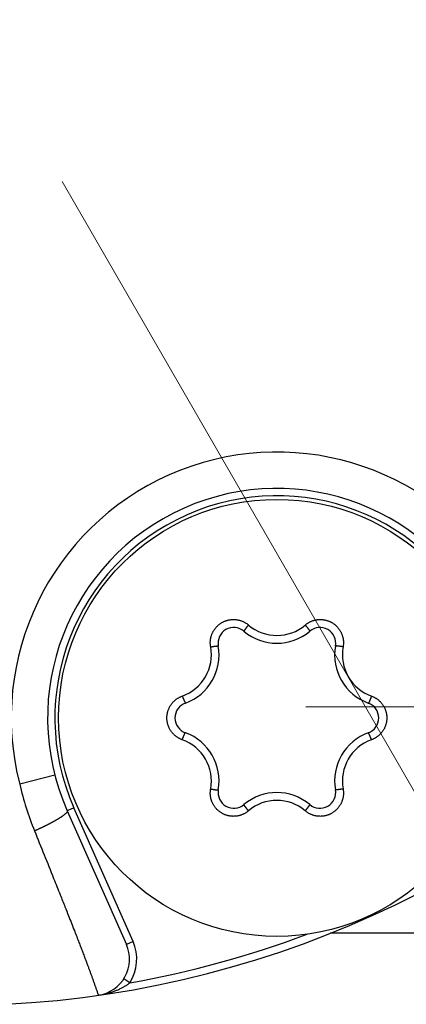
# Model space of a CAD drawing. Header units: millimetres. Extents: x 0 to 1071, y 0 to 742.
# Tile 21 of 130: x 511 to 516, y 197 to 211. Entities that reach past the tile are written whole.
import ezdxf

# ---------------------------------------------------------------- set-up
doc = ezdxf.new("R2010")
doc.units = ezdxf.units.MM
doc.header["$LTSCALE"] = 0.454724
doc.linetypes.add('CENTER', pattern=[50.8, 31.75, -6.35, 6.35, -6.35])
doc.layers.add('NoLayerName_001', color=7, linetype='Continuous')

# ---------------------------------------------------------------- blocks, each defined once
blk = doc.blocks.new('DIM_0002')
at = {"color": 3, "linetype": 'Continuous', "lineweight": 13}
blk.add_arc((59.306, 51.361), 59.306, 300, 210, dxfattribs=at)

msp = doc.modelspace()

# ---------------------------------------------------------------- linework, layer by layer
at = {"layer": 'NoLayerName_001', "color": 4, "linetype": 'CENTER', "lineweight": 13}
for p, q in [((499.961134, 228.717954), (541.643109, 156.522655)), ((499.961134, 228.717954), (541.643109, 156.522655)), ((514.860629, 201.497951), (524.860629, 201.497951))]:
    msp.add_line(p, q, dxfattribs=at)
at = {"layer": 'NoLayerName_001', "color": 60, "linetype": 'Continuous', "lineweight": 25}
for p, q in [((511.411007, 200.560535), (510.92686, 200.435628)), ((511.672295, 200.112587), (511.580857, 200.072099)), ((511.580857, 200.072099), (512.393062, 198.237795)), ((512.484499, 198.278282), (511.672295, 200.112587)), ((515.195126, 198.397446), (519.860629, 198.397446)), ((515.207286, 198.397446), (521.961134, 198.397446)), ((512.484499, 198.278282), (512.393062, 198.237795)), ((512.440943, 197.711467), (512.356765, 197.765449))]:
    msp.add_line(p, q, dxfattribs=at)
msp.add_circle((514.461134, 201.347446), 3, dxfattribs=at)
for centre, radius, start, end in [((510.011134, 211.397446), 14, 270, 90), ((514.461134, 201.347446), 3.64999, 33.2997428, 194.4664487), ((514.461134, 201.347446), 3.15, 23.8830953, 203.8830953), ((514.461134, 201.347446), 3.049999, 23.8830953, 203.8830953), ((513.869498, 202.372188), 0.21673, 49.8061343, 190.1938657), ((514.461134, 203.072446), 0.7, 229.8061343, 310.1938657), ((514.461365, 203.082371), 0.602815, 229.6731316, 310.3261141), ((515.052769, 202.372188), 0.21673, 349.8061343, 130.1938657), ((512.959165, 202.214608), 0.602187, 289.6528948, 10.3471052), ((512.96724, 202.209946), 0.7, 289.8061343, 10.1938657), ((515.955028, 202.209946), 0.7, 169.8061343, 250.1938657), ((515.963103, 202.214608), 0.602187, 169.6529121, 250.3470879), ((513.277863, 201.347446), 0.21673, 109.8061343, 250.1938657), ((515.644404, 201.347446), 0.21673, 289.8061343, 70.1938657), ((512.959165, 200.480283), 0.602187, 349.6529191, 70.3470809), ((512.96724, 200.484946), 0.7, 349.8061343, 70.1938657), ((515.955028, 200.484946), 0.7, 109.8061343, 190.1938657), ((515.963102, 200.480284), 0.602187, 109.6528879, 190.3471121), ((515.296319, 201.476794), 4.491792, 193.402653, 201.9712312), ((513.869498, 200.322703), 0.21673, 169.8061343, 310.1938657), ((515.052769, 200.322703), 0.21673, 229.8061343, 10.1938657), ((514.461134, 199.622446), 0.7, 49.8061343, 130.1938657), ((514.460902, 199.61252), 0.602815, 49.6731316, 130.3261141), ((510.011134, 211.397446), 13.9, 280.0673956, 290.4885171), ((511.935875, 198.035359), 0.5, 278.1967881, 23.8830953), ((511.935875, 198.035359), 0.599999, 327.3286116, 23.8830953), ((512.083887, 198.16083), 0.573948, 306.5393558, 308.4700728)]:
    msp.add_arc(centre, radius, start, end, dxfattribs=at)
for points, knots in [([(513.551579, 202.322771), (513.550776, 202.32791), (513.548983, 202.33817), (513.547403, 202.353729), (513.546485, 202.369355), (513.546351, 202.385023), (513.546972, 202.400683), (513.548359, 202.416294), (513.550513, 202.431813), (513.553428, 202.447201), (513.557092, 202.462423), (513.561496, 202.477444), (513.566628, 202.49223), (513.572479, 202.506746), (513.579038, 202.520958), (513.58629, 202.53483), (513.594213, 202.548333), (513.602788, 202.561432), (513.611994, 202.574097), (513.621809, 202.586295), (513.632215, 202.597993), (513.643188, 202.609161), (513.654697, 202.619775), (513.666714, 202.629812), (513.679207, 202.639247), (513.692149, 202.648057), (513.705509, 202.656219), (513.719258, 202.663708), (513.733359, 202.670511), (513.747778, 202.676613), (513.762478, 202.682001), (513.777425, 202.686661), (513.792583, 202.690579), (513.807917, 202.693741), (513.823388, 202.696141), (513.838959, 202.697781), (513.854591, 202.698655), (513.870247, 202.698771), (513.885884, 202.698095), (513.901483, 202.696745), (513.911786, 202.6951), (513.91695, 202.694371)], [0, 0, 0, 0, 0.0156039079, 0.0312347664, 0.0468856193, 0.0625492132, 0.078218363, 0.0938863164, 0.1095476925, 0.1252024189, 0.1408523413, 0.1564989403, 0.1721435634, 0.187787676, 0.2034330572, 0.2190807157, 0.2347302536, 0.250380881, 0.2660317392, 0.2816821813, 0.2973320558, 0.3129818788, 0.3286320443, 0.3442824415, 0.359932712, 0.3755825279, 0.3912318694, 0.4068812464, 0.422531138, 0.4381814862, 0.453831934, 0.4694821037, 0.4851318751, 0.5007816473, 0.5164319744, 0.5320827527, 0.5477333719, 0.5633829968, 0.579030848, 0.594676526, 0.6103210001, 0.6103210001, 0.6103210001, 0.6103210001]), ([(513.91695, 202.694371), (513.922072, 202.693389), (513.932354, 202.691608), (513.947551, 202.687839), (513.96257, 202.683423), (513.977353, 202.678249), (513.991871, 202.672357), (514.006083, 202.665752), (514.019956, 202.658459), (514.033457, 202.650508), (514.04653, 202.6419), (514.059215, 202.632752), (514.067206, 202.62607), (514.071255, 202.622806)], [0, 0, 0, 0, 0.0156449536, 0.0312917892, 0.0469418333, 0.0625965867, 0.0782579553, 0.0939259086, 0.1095951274, 0.1252588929, 0.1409099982, 0.156541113, 0.1721451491, 0.1721451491, 0.1721451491, 0.1721451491]), ([(514.851013, 202.622806), (514.855061, 202.626071), (514.86305, 202.632755), (514.875734, 202.641903), (514.888808, 202.65051), (514.90231, 202.658459), (514.916184, 202.66575), (514.930397, 202.672354), (514.944915, 202.678246), (514.959699, 202.683415), (514.974714, 202.687851), (514.989925, 202.691548), (515.005296, 202.694495), (515.020793, 202.696686), (515.03638, 202.698112), (515.05202, 202.698767), (515.067675, 202.698657), (515.083306, 202.697781), (515.098877, 202.696142), (515.114349, 202.693741), (515.129682, 202.690579), (515.14484, 202.68666), (515.159787, 202.682001), (515.174487, 202.676613), (515.188906, 202.670511), (515.203007, 202.663709), (515.216755, 202.65622), (515.230115, 202.648058), (515.243056, 202.639247), (515.25555, 202.629812), (515.267566, 202.619775), (515.279075, 202.609161), (515.290047, 202.597993), (515.300453, 202.586294), (515.310268, 202.574096), (515.319473, 202.561431), (515.328046, 202.548331), (515.335974, 202.534831), (515.343208, 202.520951), (515.349837, 202.506767), (515.353563, 202.497021), (515.355512, 202.492184)], [0, 0, 0, 0, 0.0156037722, 0.0312345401, 0.0468853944, 0.0625490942, 0.0782184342, 0.0938866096, 0.1095481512, 0.1252029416, 0.1408528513, 0.1564993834, 0.1721439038, 0.1877878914, 0.2034331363, 0.2190806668, 0.2347300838, 0.250380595, 0.2660313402, 0.2816816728, 0.2973314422, 0.3129811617, 0.3286312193, 0.3442814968, 0.3599316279, 0.3755812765, 0.3912304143, 0.4068795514, 0.4225291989, 0.4381793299, 0.4538296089, 0.4694796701, 0.4851293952, 0.5007791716, 0.5164295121, 0.5320802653, 0.5477307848, 0.5633802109, 0.5790277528, 0.5946730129, 0.6103170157, 0.6103170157, 0.6103170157, 0.6103170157]), ([(514.013678, 202.548186), (514.013346, 202.547634), (514.012673, 202.546532), (514.011712, 202.544851), (514.010776, 202.54315), (514.010013, 202.54141), (514.009065, 202.539668), (514.009344, 202.538371), (514.009371, 202.53774)], [0, 0, 0, 0, 0.00193239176, 0.00387339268, 0.00581319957, 0.00773519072, 0.00962986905, 0.01152428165, 0.01152428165, 0.01152428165, 0.01152428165]), ([(514.071255, 202.622806), (514.070424, 202.621828), (514.068761, 202.619873), (514.06628, 202.616929), (514.063806, 202.613979), (514.06134, 202.611022), (514.058884, 202.608057), (514.056437, 202.605086), (514.053998, 202.602106), (514.051569, 202.599119), (514.049149, 202.596124), (514.047142, 202.593622), (514.045541, 202.591615), (514.044343, 202.590108), (514.043148, 202.588599), (514.041956, 202.587088), (514.040766, 202.585574), (514.03958, 202.584058), (514.038397, 202.582539), (514.037217, 202.581018), (514.036041, 202.579494), (514.034868, 202.577968), (514.033699, 202.57644), (514.032533, 202.574908), (514.031371, 202.573374), (514.030214, 202.571836), (514.029061, 202.570294), (514.027913, 202.568749), (514.02677, 202.5672), (514.025632, 202.565646), (514.0245, 202.564087), (514.023374, 202.562524), (514.022255, 202.560956), (514.021143, 202.559383), (514.020041, 202.557805), (514.018948, 202.556222), (514.017865, 202.554634), (514.016793, 202.55304), (514.015735, 202.551437), (514.014691, 202.549822), (514.014018, 202.548731), (514.013678, 202.548186)], [0, 0, 0, 0, 0.00384999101, 0.0077000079, 0.01155003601, 0.01540006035, 0.01925006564, 0.02310003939, 0.02694999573, 0.03079996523, 0.03464998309, 0.03850008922, 0.04042518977, 0.04235031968, 0.0442754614, 0.04620059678, 0.04812570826, 0.05005077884, 0.05197579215, 0.05390073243, 0.05582558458, 0.05775033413, 0.05967497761, 0.06159956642, 0.06352417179, 0.06544886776, 0.06737373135, 0.06929884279, 0.07122428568, 0.07315014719, 0.07507649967, 0.07700314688, 0.07892969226, 0.0808557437, 0.08278091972, 0.08470485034, 0.08662717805, 0.08854772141, 0.09046777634, 0.09238951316, 0.09431528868, 0.09431528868, 0.09431528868, 0.09431528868]), ([(514.851013, 202.622806), (514.851843, 202.621827), (514.853506, 202.619872), (514.855988, 202.616929), (514.858462, 202.613979), (514.860927, 202.611022), (514.863383, 202.608057), (514.865831, 202.605085), (514.86827, 202.602106), (514.870699, 202.599119), (514.873118, 202.596124), (514.875126, 202.593621), (514.876727, 202.591615), (514.877925, 202.590108), (514.87912, 202.588599), (514.880312, 202.587087), (514.881502, 202.585573), (514.882688, 202.584057), (514.883871, 202.582538), (514.885051, 202.581017), (514.886227, 202.579494), (514.8874, 202.577968), (514.888569, 202.576439), (514.889735, 202.574907), (514.890897, 202.573373), (514.892054, 202.571835), (514.893207, 202.570293), (514.894355, 202.568748), (514.895498, 202.567199), (514.896636, 202.565645), (514.897768, 202.564086), (514.898894, 202.562523), (514.900013, 202.560955), (514.901125, 202.559382), (514.902228, 202.557804), (514.903321, 202.556221), (514.904403, 202.554633), (514.905476, 202.553039), (514.906534, 202.551436), (514.907578, 202.549821), (514.908251, 202.548729), (514.908591, 202.548185)], [0, 0, 0, 0, 0.00385005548, 0.00770013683, 0.01155022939, 0.01540031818, 0.01925038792, 0.02310042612, 0.02695044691, 0.03080048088, 0.0346505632, 0.0385007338, 0.04042586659, 0.04235102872, 0.04427620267, 0.04620137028, 0.04812651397, 0.05005161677, 0.05197666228, 0.05390163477, 0.05582651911, 0.05775130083, 0.05967597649, 0.06160059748, 0.06352523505, 0.06544996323, 0.06737485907, 0.06930000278, 0.07122547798, 0.07315137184, 0.07507775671, 0.07700443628, 0.07893101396, 0.08085709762, 0.08278230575, 0.08470626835, 0.08662862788, 0.08854920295, 0.09046928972, 0.09239105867, 0.09431686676, 0.09431686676, 0.09431686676, 0.09431686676]), ([(514.908591, 202.548185), (514.908922, 202.547633), (514.909596, 202.54653), (514.910556, 202.544849), (514.911493, 202.543148), (514.912255, 202.541409), (514.913204, 202.539667), (514.912924, 202.53837), (514.912898, 202.537739)], [0, 0, 0, 0, 0.00193242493, 0.00387345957, 0.00581329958, 0.00773532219, 0.00963002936, 0.01152447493, 0.01152447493, 0.01152447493, 0.01152447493]), ([(515.355512, 202.492184), (515.357223, 202.487258), (515.360821, 202.477463), (515.365154, 202.462417), (515.368838, 202.447202), (515.371748, 202.431812), (515.373905, 202.416294), (515.375293, 202.400683), (515.375915, 202.385022), (515.375782, 202.369355), (515.374864, 202.353729), (515.373285, 202.33817), (515.371492, 202.32791), (515.370689, 202.322771)], [0, 0, 0, 0, 0.0156445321, 0.0312910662, 0.0469409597, 0.0625957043, 0.0782571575, 0.0939252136, 0.109594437, 0.1252580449, 0.1409088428, 0.1565395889, 0.1721433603, 0.1721433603, 0.1721433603, 0.1721433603]), ([(513.551579, 202.322771), (513.552841, 202.323001), (513.555366, 202.323464), (513.559156, 202.324141), (513.562947, 202.324809), (513.566741, 202.325465), (513.570537, 202.32611), (513.574334, 202.326744), (513.578134, 202.327366), (513.581935, 202.327976), (513.585738, 202.328574), (513.588909, 202.329061), (513.591447, 202.329444), (513.593352, 202.329728), (513.595256, 202.330009), (513.597161, 202.330286), (513.599067, 202.330559), (513.600973, 202.330828), (513.60288, 202.331093), (513.604787, 202.331354), (513.606695, 202.331611), (513.608603, 202.331864), (513.610511, 202.332112), (513.61242, 202.332356), (513.61433, 202.332595), (513.616241, 202.332828), (513.618152, 202.333056), (513.620064, 202.333277), (513.621978, 202.333493), (513.623892, 202.333701), (513.625808, 202.333902), (513.627725, 202.334096), (513.629642, 202.334281), (513.63156, 202.334457), (513.633478, 202.334623), (513.635396, 202.334778), (513.637313, 202.334922), (513.639229, 202.335054), (513.641146, 202.335168), (513.643067, 202.335265), (513.644349, 202.335302), (513.64499, 202.335324)], [0, 0, 0, 0, 0.00384999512, 0.00770001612, 0.01155004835, 0.01540007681, 0.01925008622, 0.02310006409, 0.02695002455, 0.03079999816, 0.03465002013, 0.03850013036, 0.04042523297, 0.04235036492, 0.04427550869, 0.04620064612, 0.04812575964, 0.05005083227, 0.05197584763, 0.05390078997, 0.05582564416, 0.05775039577, 0.05967504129, 0.06159963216, 0.06352423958, 0.0654489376, 0.06737380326, 0.06929891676, 0.07122436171, 0.07315022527, 0.07507657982, 0.07700322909, 0.07892977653, 0.08085583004, 0.08278100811, 0.08470494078, 0.08662727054, 0.08854781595, 0.09046787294, 0.09238961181, 0.09431538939, 0.09431538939, 0.09431538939, 0.09431538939]), ([(513.64499, 202.335324), (513.645634, 202.335335), (513.646925, 202.335367), (513.648861, 202.335359), (513.650802, 202.335319), (513.65269, 202.33511), (513.654673, 202.33506), (513.655657, 202.334169), (513.65619, 202.333831)], [0, 0, 0, 0, 0.00193239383, 0.00387339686, 0.00581320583, 0.00773519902, 0.00962987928, 0.01152429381, 0.01152429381, 0.01152429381, 0.01152429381]), ([(515.277277, 202.335324), (515.276633, 202.335335), (515.275342, 202.335367), (515.273406, 202.335359), (515.271465, 202.335319), (515.269577, 202.33511), (515.267594, 202.33506), (515.266611, 202.334169), (515.266077, 202.333831)], [0, 0, 0, 0, 0.00193239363, 0.00387339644, 0.0058132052, 0.00773519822, 0.00962987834, 0.01152429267, 0.01152429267, 0.01152429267, 0.01152429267]), ([(515.370689, 202.322771), (515.369426, 202.323001), (515.366902, 202.323464), (515.363112, 202.324141), (515.35932, 202.324809), (515.355526, 202.325465), (515.351731, 202.32611), (515.347933, 202.326744), (515.344134, 202.327366), (515.340332, 202.327976), (515.336529, 202.328574), (515.333358, 202.329061), (515.33082, 202.329444), (515.328916, 202.329728), (515.327011, 202.330009), (515.325106, 202.330286), (515.3232, 202.330559), (515.321294, 202.330828), (515.319388, 202.331093), (515.31748, 202.331354), (515.315573, 202.331611), (515.313665, 202.331864), (515.311756, 202.332112), (515.309847, 202.332356), (515.307937, 202.332595), (515.306027, 202.332828), (515.304115, 202.333056), (515.302203, 202.333277), (515.30029, 202.333493), (515.298375, 202.333701), (515.296459, 202.333902), (515.294543, 202.334096), (515.292625, 202.334281), (515.290707, 202.334457), (515.288789, 202.334623), (515.286872, 202.334778), (515.284955, 202.334922), (515.283038, 202.335054), (515.281121, 202.335168), (515.279201, 202.335265), (515.277919, 202.335302), (515.277277, 202.335324)], [0, 0, 0, 0, 0.00384999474, 0.00770001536, 0.0115500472, 0.01540007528, 0.01925008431, 0.02310006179, 0.02695002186, 0.03079999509, 0.03465001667, 0.03850012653, 0.04042522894, 0.04235036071, 0.0442755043, 0.04620064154, 0.04812575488, 0.05005082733, 0.0519758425, 0.05390078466, 0.05582563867, 0.05775039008, 0.05967503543, 0.0615996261, 0.06352423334, 0.06544893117, 0.06737379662, 0.06929890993, 0.07122435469, 0.07315021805, 0.0750765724, 0.07700322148, 0.07892976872, 0.08085582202, 0.0827809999, 0.08470493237, 0.08662726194, 0.08854780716, 0.09046786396, 0.09238960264, 0.09431538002, 0.09431538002, 0.09431538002, 0.09431538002]), ([(513.022567, 201.549636), (513.025978, 201.553581), (513.032662, 201.561594), (513.043526, 201.572869), (513.054861, 201.583666), (513.066734, 201.593881), (513.079096, 201.603508), (513.091922, 201.612514), (513.105174, 201.620882), (513.11881, 201.6286), (513.132801, 201.635618), (513.147066, 201.642029), (513.156848, 201.645607), (513.1617, 201.647481)], [0, 0, 0, 0, 0.015644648, 0.0312912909, 0.0469412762, 0.0625960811, 0.0782575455, 0.0939255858, 0.1095948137, 0.1252584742, 0.1409093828, 0.1565402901, 0.172144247, 0.172144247, 0.172144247, 0.172144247]), ([(513.1617, 201.647481), (513.162132, 201.646272), (513.162993, 201.643855), (513.164302, 201.640234), (513.165619, 201.636616), (513.166948, 201.633003), (513.168287, 201.629393), (513.169637, 201.625788), (513.170998, 201.622186), (513.17237, 201.618589), (513.173754, 201.614996), (513.174918, 201.612006), (513.175855, 201.609617), (513.176561, 201.607826), (513.17727, 201.606036), (513.177983, 201.604248), (513.1787, 201.602461), (513.17942, 201.600676), (513.180143, 201.598892), (513.180871, 201.59711), (513.181602, 201.595329), (513.182337, 201.59355), (513.183076, 201.591773), (513.18382, 201.589998), (513.184568, 201.588225), (513.185321, 201.586453), (513.186079, 201.584684), (513.186844, 201.582917), (513.187614, 201.581153), (513.188391, 201.57939), (513.189174, 201.577631), (513.189965, 201.575874), (513.190763, 201.574121), (513.19157, 201.572372), (513.192385, 201.570628), (513.19321, 201.568889), (513.194044, 201.567158), (513.194888, 201.565432), (513.195747, 201.563714), (513.196624, 201.562003), (513.197233, 201.560874), (513.197534, 201.560308)], [0, 0, 0, 0, 0.00384999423, 0.00770001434, 0.01155004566, 0.01540007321, 0.01925008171, 0.02310005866, 0.0269500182, 0.03079999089, 0.03465001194, 0.03850012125, 0.04042522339, 0.04235035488, 0.04427549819, 0.04620063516, 0.04812574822, 0.05005082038, 0.05197583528, 0.05390077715, 0.05582563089, 0.05775038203, 0.0596750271, 0.0615996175, 0.06352422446, 0.06544892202, 0.06737378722, 0.06929890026, 0.07122434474, 0.07315020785, 0.07507656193, 0.07700321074, 0.07892975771, 0.08085581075, 0.08278098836, 0.08470492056, 0.08662724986, 0.0885477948, 0.09046785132, 0.09238958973, 0.09431536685, 0.09431536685, 0.09431536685, 0.09431536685]), ([(513.197534, 201.560308), (513.197846, 201.559744), (513.198464, 201.55861), (513.19944, 201.556938), (513.200445, 201.555276), (513.20157, 201.553746), (513.202604, 201.552054), (513.203867, 201.551647), (513.204427, 201.551355)], [0, 0, 0, 0, 0.00193239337, 0.00387339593, 0.00581320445, 0.00773519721, 0.00962987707, 0.01152429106, 0.01152429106, 0.01152429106, 0.01152429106]), ([(515.724733, 201.560307), (515.724421, 201.559744), (515.723803, 201.55861), (515.722828, 201.556937), (515.721823, 201.555276), (515.720697, 201.553746), (515.719663, 201.552053), (515.7184, 201.551647), (515.71784, 201.551354)], [0, 0, 0, 0, 0.0019323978, 0.00387340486, 0.0058132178, 0.00773521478, 0.00962989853, 0.01152431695, 0.01152431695, 0.01152431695, 0.01152431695]), ([(515.760568, 201.647481), (515.760135, 201.646272), (515.759274, 201.643855), (515.757966, 201.640234), (515.756648, 201.636616), (515.755319, 201.633003), (515.75398, 201.629393), (515.75263, 201.625787), (515.75127, 201.622186), (515.749897, 201.618589), (515.748513, 201.614996), (515.74735, 201.612006), (515.746413, 201.609617), (515.745706, 201.607826), (515.744997, 201.606036), (515.744284, 201.604248), (515.743568, 201.602461), (515.742848, 201.600675), (515.742124, 201.598892), (515.741397, 201.597109), (515.740666, 201.595329), (515.73993, 201.59355), (515.739191, 201.591773), (515.738448, 201.589998), (515.7377, 201.588224), (515.736947, 201.586453), (515.736188, 201.584684), (515.735424, 201.582917), (515.734653, 201.581152), (515.733877, 201.57939), (515.733093, 201.57763), (515.732302, 201.575874), (515.731504, 201.57412), (515.730697, 201.572371), (515.729882, 201.570628), (515.729058, 201.568889), (515.728224, 201.567157), (515.72738, 201.565432), (515.72652, 201.563714), (515.725644, 201.562003), (515.725035, 201.560874), (515.724733, 201.560307)], [0, 0, 0, 0, 0.00385000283, 0.00770003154, 0.01155007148, 0.01540010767, 0.01925012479, 0.02310011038, 0.02695007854, 0.03080005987, 0.03465008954, 0.03850020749, 0.04042531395, 0.04235044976, 0.04427559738, 0.04620073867, 0.04812585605, 0.05005093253, 0.05197595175, 0.05390089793, 0.05582575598, 0.05775051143, 0.05967516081, 0.06159975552, 0.0635243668, 0.06544906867, 0.06737393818, 0.06929905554, 0.07122450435, 0.07315037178, 0.0750767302, 0.07700338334, 0.07892993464, 0.080855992, 0.08278117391, 0.08470511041, 0.08662744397, 0.08854799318, 0.09046805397, 0.09238979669, 0.09431557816, 0.09431557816, 0.09431557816, 0.09431557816]), ([(515.760568, 201.647481), (515.76542, 201.645607), (515.775202, 201.64203), (515.789467, 201.635619), (515.803458, 201.628601), (515.817094, 201.620882), (515.830345, 201.612514), (515.843172, 201.603506), (515.855534, 201.593881), (515.867403, 201.583662), (515.878754, 201.572877), (515.889561, 201.561553), (515.8998, 201.549715), (515.909446, 201.53739), (515.918474, 201.524604), (515.926862, 201.511387), (515.934593, 201.497774), (515.94165, 201.483797), (515.948016, 201.469492), (515.953671, 201.454893), (515.958599, 201.440032), (515.962784, 201.424945), (515.966222, 201.40967), (515.968905, 201.394245), (515.97083, 201.378708), (515.971989, 201.363094), (515.972377, 201.347443), (515.971989, 201.331792), (515.97083, 201.316179), (515.968905, 201.300641), (515.966221, 201.285217), (515.962784, 201.269942), (515.958599, 201.254855), (515.953671, 201.239995), (515.948015, 201.225395), (515.94165, 201.21109), (515.934592, 201.197115), (515.926865, 201.183499), (515.918461, 201.170295), (515.909492, 201.157461), (515.902915, 201.149362), (515.899701, 201.145255)], [0, 0, 0, 0, 0.0156039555, 0.0312348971, 0.0468859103, 0.0625497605, 0.0782192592, 0.0938876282, 0.1095494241, 0.1252045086, 0.1408547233, 0.1565015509, 0.1721463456, 0.187790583, 0.2034360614, 0.2190838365, 0.2347335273, 0.2503843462, 0.2660354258, 0.2816861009, 0.2973361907, 0.3129861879, 0.3286364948, 0.3442870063, 0.3599373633, 0.3755872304, 0.3912365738, 0.4068858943, 0.4225357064, 0.438185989, 0.4538364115, 0.4694866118, 0.4851364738, 0.5007863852, 0.5164368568, 0.5320877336, 0.5477383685, 0.5633879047, 0.5790355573, 0.5946809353, 0.6103250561, 0.6103250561, 0.6103250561, 0.6103250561]), ([(513.1617, 201.04741), (513.156848, 201.049284), (513.147065, 201.052862), (513.1328, 201.059273), (513.118809, 201.066291), (513.105174, 201.074009), (513.091922, 201.082378), (513.079096, 201.091385), (513.066733, 201.101011), (513.054864, 201.11123), (513.043514, 201.122014), (513.032706, 201.133338), (513.022467, 201.145176), (513.012821, 201.157501), (513.003793, 201.170287), (512.995405, 201.183504), (512.987674, 201.197118), (512.980617, 201.211094), (512.974252, 201.225399), (512.968596, 201.239999), (512.963668, 201.25486), (512.959483, 201.269946), (512.956046, 201.285221), (512.953362, 201.300646), (512.951438, 201.316184), (512.950279, 201.331797), (512.94989, 201.347448), (512.950278, 201.363099), (512.951438, 201.378712), (512.953362, 201.39425), (512.956046, 201.409675), (512.959483, 201.424949), (512.963668, 201.440036), (512.968596, 201.454897), (512.974252, 201.469496), (512.980617, 201.483801), (512.987675, 201.497776), (512.995403, 201.511393), (513.003806, 201.524597), (513.012775, 201.53743), (513.019353, 201.54553), (513.022567, 201.549636)], [0, 0, 0, 0, 0.0156039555, 0.0312348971, 0.0468859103, 0.0625497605, 0.0782192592, 0.0938876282, 0.1095494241, 0.1252045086, 0.1408547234, 0.156501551, 0.1721463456, 0.187790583, 0.2034360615, 0.2190838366, 0.2347335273, 0.2503843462, 0.2660354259, 0.281686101, 0.2973361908, 0.312986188, 0.3286364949, 0.3442870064, 0.3599373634, 0.3755872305, 0.3912365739, 0.4068858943, 0.4225357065, 0.4381859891, 0.4538364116, 0.4694866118, 0.4851364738, 0.5007863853, 0.5164368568, 0.5320877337, 0.5477383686, 0.5633879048, 0.5790355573, 0.5946809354, 0.6103250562, 0.6103250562, 0.6103250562, 0.6103250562]), ([(513.1617, 201.04741), (513.162132, 201.048619), (513.162994, 201.051037), (513.164302, 201.054658), (513.165619, 201.058275), (513.166948, 201.061889), (513.168287, 201.065498), (513.169637, 201.069104), (513.170998, 201.072705), (513.17237, 201.076303), (513.173754, 201.079895), (513.174918, 201.082885), (513.175855, 201.085275), (513.176561, 201.087066), (513.17727, 201.088855), (513.177983, 201.090644), (513.1787, 201.092431), (513.17942, 201.094216), (513.180143, 201.096), (513.180871, 201.097782), (513.181602, 201.099563), (513.182337, 201.101341), (513.183076, 201.103118), (513.18382, 201.104894), (513.184568, 201.106667), (513.185321, 201.108438), (513.186079, 201.110207), (513.186844, 201.111974), (513.187614, 201.113739), (513.188391, 201.115501), (513.189174, 201.117261), (513.189965, 201.119018), (513.190763, 201.120771), (513.19157, 201.12252), (513.192385, 201.124264), (513.19321, 201.126002), (513.194044, 201.127734), (513.194888, 201.12946), (513.195747, 201.131177), (513.196624, 201.132889), (513.197233, 201.134017), (513.197534, 201.134584)], [0, 0, 0, 0, 0.00385000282, 0.00770003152, 0.01155007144, 0.01540010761, 0.01925012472, 0.0231001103, 0.02695007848, 0.03080005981, 0.0346500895, 0.03850020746, 0.04042531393, 0.04235044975, 0.04427559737, 0.04620073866, 0.04812585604, 0.05005093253, 0.05197595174, 0.05390089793, 0.05582575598, 0.05775051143, 0.0596751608, 0.06159975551, 0.06352436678, 0.06544906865, 0.06737393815, 0.0692990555, 0.07122450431, 0.07315037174, 0.07507673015, 0.07700338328, 0.07892993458, 0.08085599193, 0.08278117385, 0.08470511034, 0.08662744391, 0.08854799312, 0.09046805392, 0.09238979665, 0.09431557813, 0.09431557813, 0.09431557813, 0.09431557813]), ([(513.197534, 201.134584), (513.197847, 201.135147), (513.198464, 201.136282), (513.19944, 201.137954), (513.200445, 201.139615), (513.20157, 201.141145), (513.202604, 201.142838), (513.203867, 201.143244), (513.204427, 201.143537)], [0, 0, 0, 0, 0.00193239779, 0.00387340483, 0.00581321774, 0.00773521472, 0.00962989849, 0.01152431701, 0.01152431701, 0.01152431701, 0.01152431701]), ([(515.724733, 201.134584), (515.724421, 201.135147), (515.723803, 201.136282), (515.722828, 201.137954), (515.721823, 201.139615), (515.720697, 201.141145), (515.719663, 201.142838), (515.7184, 201.143244), (515.71784, 201.143537)], [0, 0, 0, 0, 0.00193239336, 0.0038733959, 0.00581320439, 0.00773519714, 0.00962987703, 0.01152429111, 0.01152429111, 0.01152429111, 0.01152429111]), ([(515.760568, 201.04741), (515.760135, 201.048619), (515.759274, 201.051037), (515.757966, 201.054658), (515.756648, 201.058275), (515.755319, 201.061889), (515.75398, 201.065498), (515.75263, 201.069104), (515.75127, 201.072705), (515.749897, 201.076302), (515.748513, 201.079895), (515.74735, 201.082885), (515.746413, 201.085275), (515.745707, 201.087066), (515.744997, 201.088855), (515.744284, 201.090644), (515.743568, 201.09243), (515.742848, 201.094216), (515.742124, 201.096), (515.741397, 201.097782), (515.740666, 201.099562), (515.73993, 201.101341), (515.739191, 201.103118), (515.738448, 201.104894), (515.7377, 201.106667), (515.736947, 201.108438), (515.736188, 201.110207), (515.735424, 201.111974), (515.734653, 201.113739), (515.733877, 201.115501), (515.733093, 201.117261), (515.732302, 201.119018), (515.731504, 201.120771), (515.730697, 201.12252), (515.729882, 201.124264), (515.729058, 201.126002), (515.728224, 201.127734), (515.72738, 201.129459), (515.72652, 201.131177), (515.725644, 201.132888), (515.725035, 201.134017), (515.724733, 201.134584)], [0, 0, 0, 0, 0.00384999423, 0.00770001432, 0.01155004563, 0.01540007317, 0.01925008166, 0.02310005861, 0.02695001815, 0.03079999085, 0.03465001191, 0.03850012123, 0.04042522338, 0.04235035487, 0.04427549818, 0.04620063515, 0.04812574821, 0.05005082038, 0.05197583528, 0.05390077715, 0.05582563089, 0.05775038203, 0.0596750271, 0.06159961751, 0.06352422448, 0.06544892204, 0.06737378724, 0.06929890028, 0.07122434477, 0.07315020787, 0.07507656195, 0.07700321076, 0.07892975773, 0.08085581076, 0.08278098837, 0.08470492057, 0.08662724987, 0.08854779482, 0.09046785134, 0.09238958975, 0.09431536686, 0.09431536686, 0.09431536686, 0.09431536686]), ([(515.899701, 201.145255), (515.896289, 201.141311), (515.889606, 201.133298), (515.878741, 201.122022), (515.867406, 201.111225), (515.855533, 201.10101), (515.843172, 201.091384), (515.830345, 201.082377), (515.817093, 201.074009), (515.803458, 201.066291), (515.789467, 201.059274), (515.775202, 201.052862), (515.76542, 201.049284), (515.760568, 201.04741)], [0, 0, 0, 0, 0.015644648, 0.031291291, 0.0469412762, 0.0625960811, 0.0782575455, 0.0939255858, 0.1095948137, 0.1252584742, 0.1409093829, 0.1565402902, 0.1721442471, 0.1721442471, 0.1721442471, 0.1721442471]), ([(513.566755, 200.202707), (513.565045, 200.207634), (513.561447, 200.217428), (513.557114, 200.232475), (513.55343, 200.247689), (513.550519, 200.263079), (513.548362, 200.278597), (513.546975, 200.294209), (513.546353, 200.309869), (513.546485, 200.325537), (513.547403, 200.341162), (513.548983, 200.356721), (513.550776, 200.366982), (513.551579, 200.372121)], [0, 0, 0, 0, 0.0156445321, 0.0312910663, 0.0469409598, 0.0625957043, 0.0782571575, 0.0939252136, 0.109594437, 0.1252580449, 0.1409088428, 0.1565395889, 0.1721433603, 0.1721433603, 0.1721433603, 0.1721433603]), ([(513.551579, 200.372121), (513.552841, 200.371891), (513.555366, 200.371428), (513.559156, 200.37075), (513.562947, 200.370083), (513.566741, 200.369426), (513.570537, 200.368782), (513.574334, 200.368148), (513.578134, 200.367525), (513.581935, 200.366915), (513.585738, 200.366317), (513.588909, 200.36583), (513.591447, 200.365447), (513.593352, 200.365163), (513.595256, 200.364883), (513.597161, 200.364606), (513.599067, 200.364333), (513.600973, 200.364064), (513.60288, 200.363798), (513.604787, 200.363537), (513.606695, 200.36328), (513.608603, 200.363027), (513.610511, 200.362779), (513.61242, 200.362535), (513.61433, 200.362297), (513.616241, 200.362063), (513.618152, 200.361836), (513.620064, 200.361614), (513.621978, 200.361399), (513.623892, 200.36119), (513.625808, 200.360989), (513.627725, 200.360795), (513.629642, 200.36061), (513.63156, 200.360434), (513.633478, 200.360268), (513.635396, 200.360113), (513.637313, 200.35997), (513.639229, 200.359838), (513.641146, 200.359723), (513.643067, 200.359626), (513.644349, 200.359589), (513.64499, 200.359567)], [0, 0, 0, 0, 0.00384999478, 0.00770001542, 0.01155004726, 0.01540007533, 0.01925008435, 0.02310006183, 0.02695002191, 0.03079999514, 0.03465001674, 0.03850012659, 0.04042522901, 0.04235036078, 0.04427550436, 0.0462006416, 0.04812575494, 0.05005082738, 0.05197584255, 0.05390078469, 0.0558256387, 0.05775039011, 0.05967503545, 0.06159962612, 0.06352423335, 0.06544893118, 0.06737379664, 0.06929890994, 0.0712243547, 0.07315021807, 0.07507657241, 0.07700322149, 0.07892976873, 0.08085582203, 0.08278099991, 0.08470493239, 0.08662726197, 0.0885478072, 0.09046786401, 0.09238960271, 0.0943153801, 0.0943153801, 0.0943153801, 0.0943153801]), ([(513.64499, 200.359567), (513.645634, 200.359556), (513.646925, 200.359524), (513.648861, 200.359533), (513.650802, 200.359572), (513.65269, 200.359782), (513.654673, 200.359831), (513.655657, 200.360722), (513.65619, 200.36106)], [0, 0, 0, 0, 0.00193239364, 0.00387339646, 0.00581320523, 0.00773519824, 0.00962987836, 0.01152429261, 0.01152429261, 0.01152429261, 0.01152429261]), ([(515.370689, 200.372121), (515.371492, 200.366982), (515.373284, 200.356721), (515.374864, 200.341162), (515.375783, 200.325536), (515.375916, 200.309869), (515.375295, 200.294208), (515.373909, 200.278597), (515.371754, 200.263078), (515.368839, 200.24769), (515.365175, 200.232469), (515.360772, 200.217447), (515.355639, 200.202661), (515.349789, 200.188145), (515.34323, 200.173934), (515.335977, 200.160061), (515.328054, 200.146559), (515.319479, 200.133459), (515.310274, 200.120794), (515.300458, 200.108596), (515.290053, 200.096898), (515.27908, 200.08573), (515.26757, 200.075116), (515.255554, 200.06508), (515.24306, 200.055644), (515.230118, 200.046834), (515.216758, 200.038672), (515.203009, 200.031183), (515.188908, 200.024381), (515.17449, 200.018279), (515.15979, 200.012891), (515.144843, 200.008231), (515.129685, 200.004312), (515.114351, 200.001151), (515.098879, 199.99875), (515.083309, 199.997111), (515.067677, 199.996236), (515.052021, 199.99612), (515.036383, 199.996796), (515.020785, 199.998146), (515.010481, 199.999791), (515.005317, 200.000521)], [0, 0, 0, 0, 0.0156039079, 0.0312347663, 0.0468856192, 0.0625492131, 0.078218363, 0.0938863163, 0.1095476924, 0.1252024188, 0.1408523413, 0.1564989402, 0.1721435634, 0.187787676, 0.2034330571, 0.2190807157, 0.2347302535, 0.250380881, 0.2660317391, 0.2816821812, 0.2973320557, 0.3129818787, 0.3286320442, 0.3442824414, 0.3599327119, 0.3755825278, 0.3912318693, 0.4068812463, 0.422531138, 0.4381814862, 0.4538319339, 0.4694821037, 0.4851318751, 0.5007816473, 0.5164319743, 0.5320827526, 0.5477333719, 0.5633829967, 0.5790308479, 0.5946765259, 0.610321, 0.610321, 0.610321, 0.610321]), ([(515.277277, 200.359567), (515.276633, 200.359556), (515.275342, 200.359524), (515.273406, 200.359533), (515.271465, 200.359572), (515.269577, 200.359782), (515.267594, 200.359831), (515.266611, 200.360722), (515.266077, 200.36106)], [0, 0, 0, 0, 0.00193239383, 0.00387339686, 0.00581320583, 0.00773519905, 0.00962987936, 0.01152429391, 0.01152429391, 0.01152429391, 0.01152429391]), ([(515.370689, 200.372121), (515.369426, 200.371891), (515.366902, 200.371428), (515.363112, 200.37075), (515.35932, 200.370083), (515.355526, 200.369426), (515.351731, 200.368782), (515.347933, 200.368148), (515.344134, 200.367525), (515.340332, 200.366915), (515.336529, 200.366317), (515.333358, 200.36583), (515.33082, 200.365447), (515.328916, 200.365163), (515.327011, 200.364883), (515.325106, 200.364606), (515.3232, 200.364333), (515.321294, 200.364064), (515.319388, 200.363798), (515.31748, 200.363537), (515.315573, 200.36328), (515.313665, 200.363027), (515.311756, 200.362779), (515.309847, 200.362535), (515.307937, 200.362297), (515.306027, 200.362063), (515.304115, 200.361836), (515.302203, 200.361614), (515.30029, 200.361399), (515.298375, 200.36119), (515.296459, 200.360989), (515.294543, 200.360795), (515.292625, 200.36061), (515.290707, 200.360434), (515.288789, 200.360268), (515.286872, 200.360113), (515.284955, 200.35997), (515.283038, 200.359838), (515.281121, 200.359723), (515.279201, 200.359626), (515.277919, 200.359589), (515.277277, 200.359567)], [0, 0, 0, 0, 0.00384999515, 0.00770001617, 0.01155004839, 0.01540007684, 0.01925008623, 0.02310006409, 0.02695002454, 0.03079999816, 0.03465002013, 0.03850013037, 0.04042523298, 0.04235036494, 0.04427550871, 0.04620064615, 0.04812575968, 0.05005083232, 0.05197584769, 0.05390079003, 0.05582564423, 0.05775039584, 0.05967504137, 0.06159963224, 0.06352423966, 0.06544893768, 0.06737380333, 0.06929891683, 0.07122436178, 0.07315022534, 0.07507657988, 0.07700322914, 0.07892977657, 0.08085583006, 0.08278100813, 0.08470494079, 0.08662727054, 0.08854781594, 0.09046787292, 0.0923896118, 0.09431538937, 0.09431538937, 0.09431538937, 0.09431538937]), ([(514.071255, 200.072085), (514.067206, 200.06882), (514.059217, 200.062137), (514.046533, 200.052989), (514.03346, 200.044381), (514.019957, 200.036432), (514.006084, 200.029141), (513.99187, 200.022538), (513.977352, 200.016645), (513.962568, 200.011477), (513.947553, 200.00704), (513.932343, 200.003344), (513.916972, 200.000396), (513.901475, 199.998205), (513.885888, 199.99678), (513.870248, 199.996124), (513.854593, 199.996235), (513.838961, 199.99711), (513.82339, 199.99875), (513.807919, 200.001151), (513.792585, 200.004313), (513.777427, 200.008231), (513.76248, 200.012891), (513.74778, 200.018279), (513.733362, 200.02438), (513.719261, 200.031183), (513.705513, 200.038672), (513.692153, 200.046834), (513.679211, 200.055644), (513.666718, 200.06508), (513.654701, 200.075116), (513.643193, 200.085731), (513.63222, 200.096899), (513.621815, 200.108597), (513.612, 200.120795), (513.602794, 200.13346), (513.594221, 200.14656), (513.586293, 200.160061), (513.57906, 200.173941), (513.572431, 200.188124), (513.568705, 200.197871), (513.566755, 200.202707)], [0, 0, 0, 0, 0.0156037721, 0.0312345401, 0.0468853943, 0.0625490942, 0.0782184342, 0.0938866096, 0.1095481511, 0.1252029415, 0.1408528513, 0.1564993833, 0.1721439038, 0.1877878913, 0.2034331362, 0.2190806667, 0.2347300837, 0.2503805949, 0.2660313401, 0.2816816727, 0.2973314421, 0.3129811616, 0.3286312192, 0.3442814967, 0.3599316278, 0.3755812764, 0.3912304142, 0.4068795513, 0.4225291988, 0.4381793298, 0.4538296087, 0.46947967, 0.4851293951, 0.5007791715, 0.5164295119, 0.5320802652, 0.5477307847, 0.5633802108, 0.5790277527, 0.5946730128, 0.6103170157, 0.6103170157, 0.6103170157, 0.6103170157]), ([(511.580857, 200.072099), (511.580555, 200.06818), (511.581421, 200.059672), (511.573599, 200.049691), (511.565834, 200.040664), (511.557239, 200.032364), (511.548307, 200.024428), (511.539058, 200.016857), (511.529597, 200.009605), (511.519965, 200.002597), (511.510214, 199.995754), (511.50037, 199.989036), (511.490439, 199.982439), (511.480431, 199.975953), (511.470354, 199.969568), (511.46022, 199.963275), (511.450036, 199.957064), (511.439806, 199.950933), (511.429531, 199.944879), (511.419215, 199.938897), (511.408858, 199.932987), (511.398463, 199.927143), (511.388033, 199.921364), (511.377568, 199.915646), (511.367071, 199.909986), (511.356545, 199.904382), (511.34599, 199.898829), (511.33541, 199.893325), (511.324806, 199.887867), (511.314179, 199.882452), (511.303534, 199.877077), (511.292869, 199.87174), (511.282185, 199.866441), (511.271483, 199.861181), (511.260763, 199.855958), (511.250024, 199.850774), (511.239268, 199.845628), (511.228493, 199.840519), (511.217701, 199.835449), (511.206894, 199.830413), (511.199672, 199.827091), (511.196063, 199.825426)], [0, 0, 0, 0, 0.0117924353, 0.0243034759, 0.0360377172, 0.0479913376, 0.0599771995, 0.0719153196, 0.0838299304, 0.0957377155, 0.1076486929, 0.1195659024, 0.1314886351, 0.1434155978, 0.1553450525, 0.1672748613, 0.1792030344, 0.1911295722, 0.2030549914, 0.2149797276, 0.2269041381, 0.2388285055, 0.2507530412, 0.2626778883, 0.2746031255, 0.2865287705, 0.2984547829, 0.3103810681, 0.3223074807, 0.3342338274, 0.3461598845, 0.3580855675, 0.3700109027, 0.3819359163, 0.3938606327, 0.405785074, 0.4177092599, 0.4296332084, 0.4415569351, 0.4534804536, 0.4654037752, 0.4654037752, 0.4654037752, 0.4654037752]), ([(514.013677, 200.146707), (514.013345, 200.147259), (514.012671, 200.148361), (514.011711, 200.150042), (514.010775, 200.151743), (514.010012, 200.153482), (514.009063, 200.155224), (514.009343, 200.156522), (514.009369, 200.157153)], [0, 0, 0, 0, 0.00193242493, 0.00387345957, 0.00581329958, 0.00773532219, 0.00963002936, 0.01152447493, 0.01152447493, 0.01152447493, 0.01152447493]), ([(514.071255, 200.072085), (514.070424, 200.073064), (514.068761, 200.075019), (514.06628, 200.077962), (514.063805, 200.080912), (514.06134, 200.08387), (514.058884, 200.086834), (514.056436, 200.089806), (514.053998, 200.092785), (514.051568, 200.095772), (514.049149, 200.098767), (514.047141, 200.10127), (514.045541, 200.103277), (514.044343, 200.104784), (514.043147, 200.106293), (514.041955, 200.107804), (514.040766, 200.109318), (514.03958, 200.110834), (514.038397, 200.112353), (514.037217, 200.113874), (514.03604, 200.115398), (514.034867, 200.116924), (514.033698, 200.118452), (514.032532, 200.119984), (514.031371, 200.121518), (514.030213, 200.123056), (514.02906, 200.124598), (514.027912, 200.126143), (514.026769, 200.127693), (514.025631, 200.129247), (514.024499, 200.130805), (514.023373, 200.132368), (514.022254, 200.133936), (514.021143, 200.135509), (514.02004, 200.137087), (514.018947, 200.13867), (514.017864, 200.140259), (514.016792, 200.141853), (514.015734, 200.143456), (514.01469, 200.14507), (514.014017, 200.146162), (514.013677, 200.146707)], [0, 0, 0, 0, 0.00385005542, 0.00770013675, 0.01155022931, 0.01540031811, 0.01925038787, 0.02310042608, 0.02695044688, 0.03080048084, 0.03465056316, 0.03850073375, 0.04042586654, 0.04235102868, 0.04427620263, 0.04620137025, 0.04812651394, 0.05005161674, 0.05197666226, 0.05390163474, 0.05582651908, 0.05775130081, 0.05967597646, 0.06160059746, 0.06352523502, 0.0654499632, 0.06737485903, 0.06930000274, 0.07122547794, 0.07315137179, 0.07507775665, 0.07700443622, 0.0789310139, 0.08085709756, 0.08278230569, 0.08470626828, 0.08662862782, 0.08854920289, 0.09046928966, 0.09239105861, 0.0943168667, 0.0943168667, 0.0943168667, 0.0943168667]), ([(515.005317, 200.000521), (515.000196, 200.001503), (514.989914, 200.003283), (514.974716, 200.007052), (514.959697, 200.011469), (514.944914, 200.016642), (514.930397, 200.022534), (514.916184, 200.029139), (514.902311, 200.036433), (514.88881, 200.044383), (514.875737, 200.052991), (514.863052, 200.06214), (514.855062, 200.068821), (514.851012, 200.072086)], [0, 0, 0, 0, 0.0156449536, 0.0312917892, 0.0469418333, 0.0625965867, 0.0782579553, 0.0939259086, 0.1095951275, 0.125258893, 0.1409099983, 0.1565411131, 0.1721451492, 0.1721451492, 0.1721451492, 0.1721451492]), ([(514.851013, 200.072085), (514.851843, 200.073064), (514.853506, 200.075019), (514.855988, 200.077962), (514.858462, 200.080912), (514.860927, 200.083869), (514.863383, 200.086834), (514.865831, 200.089806), (514.868269, 200.092785), (514.870699, 200.095772), (514.873118, 200.098767), (514.875126, 200.10127), (514.876726, 200.103276), (514.877924, 200.104783), (514.879119, 200.106292), (514.880312, 200.107804), (514.881501, 200.109318), (514.882687, 200.110834), (514.88387, 200.112352), (514.88505, 200.113873), (514.886226, 200.115397), (514.887399, 200.116923), (514.888569, 200.118452), (514.889734, 200.119983), (514.890896, 200.121518), (514.892053, 200.123055), (514.893206, 200.124597), (514.894354, 200.126142), (514.895497, 200.127692), (514.896635, 200.129246), (514.897767, 200.130804), (514.898893, 200.132367), (514.900013, 200.133935), (514.901124, 200.135508), (514.902227, 200.137086), (514.90332, 200.138669), (514.904402, 200.140258), (514.905475, 200.141851), (514.906533, 200.143455), (514.907577, 200.145069), (514.90825, 200.146161), (514.90859, 200.146705)], [0, 0, 0, 0, 0.00384999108, 0.00770000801, 0.01155003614, 0.01540006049, 0.01925006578, 0.02310003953, 0.02694999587, 0.03079996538, 0.03464998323, 0.03850008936, 0.04042518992, 0.04235031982, 0.04427546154, 0.04620059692, 0.0481257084, 0.05005077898, 0.05197579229, 0.05390073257, 0.05582558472, 0.05775033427, 0.05967497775, 0.06159956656, 0.06352417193, 0.0654488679, 0.06737373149, 0.06929884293, 0.07122428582, 0.07315014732, 0.07507649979, 0.077003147, 0.07892969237, 0.08085574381, 0.08278091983, 0.08470485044, 0.08662717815, 0.08854772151, 0.09046777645, 0.09238951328, 0.0943152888, 0.0943152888, 0.0943152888, 0.0943152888]), ([(514.90859, 200.146705), (514.908921, 200.147258), (514.909595, 200.14836), (514.910555, 200.150041), (514.911491, 200.151742), (514.912254, 200.153481), (514.913203, 200.155223), (514.912923, 200.15652), (514.912897, 200.157151)], [0, 0, 0, 0, 0.00193239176, 0.00387339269, 0.00581319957, 0.00773519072, 0.00962986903, 0.01152428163, 0.01152428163, 0.01152428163, 0.01152428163]), ([(511.196063, 199.825426), (511.192449, 199.823773), (511.185224, 199.820458), (511.174363, 199.81554), (511.163487, 199.810655), (511.152594, 199.805809), (511.141686, 199.800994), (511.134399, 199.797821), (511.130758, 199.796229)], [0, 0, 0, 0, 0.01192313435, 0.0238460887, 0.03576886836, 0.04769147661, 0.05961391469, 0.07153618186, 0.07153618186, 0.07153618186, 0.07153618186]), ([(511.130758, 199.796229), (511.218479, 199.578551), (511.336695, 199.286183), (511.475821, 198.938984), (511.543711, 198.768666), (511.59507, 198.639129), (511.638131, 198.529971), (511.675628, 198.434386), (511.710268, 198.345559), (511.739427, 198.270338), (511.765793, 198.201901), (511.789399, 198.14026), (511.812868, 198.078567), (511.833597, 198.023679), (511.851628, 197.975611), (511.867002, 197.934379), (511.882285, 197.893114), (511.89747, 197.851813), (511.912549, 197.810473), (511.927516, 197.769092), (511.939887, 197.734572), (511.949713, 197.70693), (511.957044, 197.686185), (511.964333, 197.665426), (511.97158, 197.644651), (511.978787, 197.623863), (511.985944, 197.603057), (511.995432, 197.575298), (512.00245, 197.554445), (512.00715, 197.54055)], [0, 0, 0, 0, 0.704066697, 0.94608978, 1.122106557, 1.2541191, 1.364129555, 1.47414002, 1.562148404, 1.650156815, 1.716163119, 1.782169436, 1.848175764, 1.91418211, 1.958186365, 2.002190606, 2.046194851, 2.090199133, 2.134203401, 2.178207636, 2.222211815, 2.244213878, 2.266215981, 2.288218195, 2.310220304, 2.332221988, 2.354224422, 2.376227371, 2.420230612, 2.420230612, 2.420230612, 2.420230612]), ([(512.007162, 197.540467), (512.01459, 197.541611), (512.029464, 197.543793), (512.051675, 197.547709), (512.073818, 197.552015), (512.095874, 197.556784), (512.117836, 197.562002), (512.139695, 197.567678), (512.161441, 197.573814), (512.183066, 197.580415), (512.204561, 197.587485), (512.225916, 197.595027), (512.247114, 197.603044), (512.26813, 197.611557), (512.288929, 197.620583), (512.309478, 197.630139), (512.329745, 197.640242), (512.349696, 197.650911), (512.369302, 197.662157), (512.38851, 197.674025), (512.407361, 197.68643), (512.419486, 197.695324), (512.425601, 197.699692)], [0, 0, 0, 0, 0.0225460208, 0.0450969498, 0.0676535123, 0.0902167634, 0.1127881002, 0.1353692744, 0.1579624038, 0.1805699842, 0.203194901, 0.2258404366, 0.2485063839, 0.2711817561, 0.2938552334, 0.3165176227, 0.3391620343, 0.361784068, 0.3843820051, 0.4069570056, 0.429513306, 0.4520584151, 0.4520584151, 0.4520584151, 0.4520584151])]:
    msp.add_open_spline(points, degree=3, knots=knots, dxfattribs=at)

# ---------------------------------------------------------------- block references
at = {"layer": 'NoLayerName_001', "color": 3, "linetype": 'Continuous', "lineweight": 13}
msp.add_blockref('DIM_0002', (450.65509, 160.036926), dxfattribs=at)

doc.saveas('drawing.dxf')
